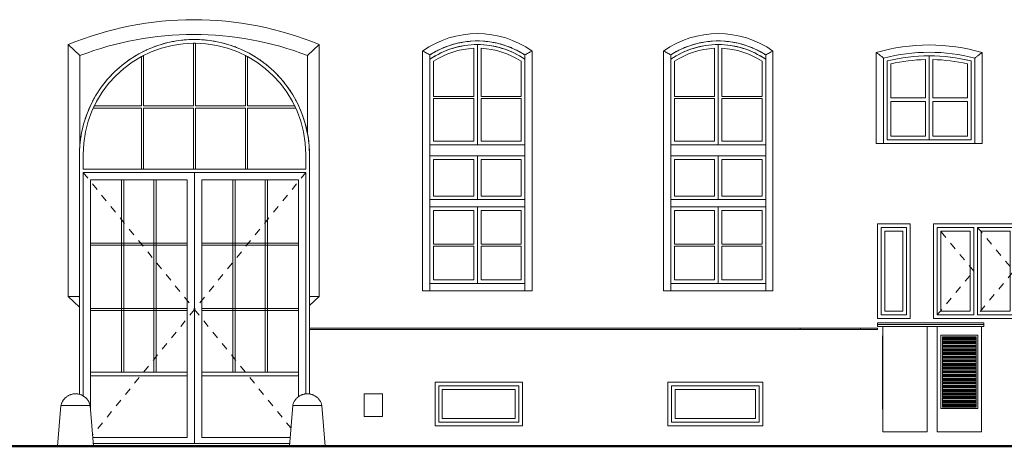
# Model space of a CAD drawing. Header units: metres. Extents: x -42 to 2, y -4.2 to 24.3.
# Tile 3 of 7: x -22.1 to -8.6, y -1 to 4.8. Entities that reach past the tile are written whole.
import ezdxf

# ---------------------------------------------------------------- set-up
doc = ezdxf.new("R2010")
doc.units = ezdxf.units.M
doc.linetypes.add('AV - Carkovana 2mm', pattern=[0.0027, 0.002, -0.0007])
doc.layers.add('AV-STAVBA', color=7, linetype='Continuous', lineweight=18)

# ---------------------------------------------------------------- blocks, each defined once
blk = doc.blocks.new('WI_1-1_sklepní_s příčlemi_s klenutým nadpražím_2x šikmý parapet_ nadpraží - 1300x600-1034807-Pohled SZ')
at = {"layer": 'AV-STAVBA'}
for p, q in [((-13.205, -0.17), (-12.005, -0.17)), ((-13.205, -0.67), (-13.205, -0.17)), ((-13.205, -0.17), (-13.205, -0.67)), ((-12.005, -0.17), (-13.205, -0.17)), ((-13.155, -0.22), (-12.055, -0.22)), ((-13.155, -0.62), (-13.155, -0.22)), ((-12.055, -0.22), (-12.055, -0.62)), ((-12.005, -0.17), (-12.005, -0.67)), ((-12.005, -0.67), (-12.005, -0.17)), ((-12.005, -0.67), (-13.205, -0.67)), ((-13.205, -0.67), (-12.005, -0.67)), ((-12.055, -0.62), (-13.155, -0.62))]:
    blk.add_line(p, q, dxfattribs=at)
blk = doc.blocks.new('WI_1-1_sklepní_s příčlemi_s klenutým nadpražím_2x šikmý parapet_ nadpraží - 1200x600-1035326-Pohled SZ')
at = {"layer": 'AV-STAVBA'}
for p, q in [((-16.395, -0.17), (-15.295, -0.17)), ((-16.395, -0.67), (-16.395, -0.17)), ((-16.395, -0.17), (-16.395, -0.67)), ((-15.295, -0.17), (-16.395, -0.17)), ((-16.345, -0.22), (-15.345, -0.22)), ((-16.345, -0.62), (-16.345, -0.22)), ((-15.345, -0.22), (-15.345, -0.62)), ((-15.295, -0.17), (-15.295, -0.67)), ((-15.295, -0.67), (-15.295, -0.17)), ((-15.295, -0.67), (-16.395, -0.67)), ((-16.395, -0.67), (-15.295, -0.67)), ((-15.345, -0.62), (-16.345, -0.62))]:
    blk.add_line(p, q, dxfattribs=at)
blk = doc.blocks.new('WI_2222_bez středního sloupku - 1400x3440-1056768-Pohled SZ')
at = {"layer": 'AV-STAVBA'}
for p, q in [((-15.915, 4.454), (-15.915, 3.793)), ((-15.865, 3.13), (-15.865, 4.505)), ((-15.865, 4.505), (-15.865, 3.13)), ((-15.815, 3.793), (-15.815, 4.454)), ((-16.465, 3.793), (-16.465, 4.277)), ((-15.265, 4.277), (-15.265, 3.793)), ((-15.915, 3.793), (-16.465, 3.793)), ((-15.265, 3.793), (-15.815, 3.793)), ((-16.465, 3.18), (-16.465, 3.768)), ((-16.465, 3.768), (-15.915, 3.768)), ((-15.915, 3.768), (-15.915, 3.18)), ((-15.815, 3.768), (-15.265, 3.768)), ((-15.815, 3.18), (-15.815, 3.768)), ((-15.265, 3.768), (-15.265, 3.18)), ((-15.215, 3.13), (-16.515, 3.13)), ((-16.515, 3.13), (-15.865, 3.13)), ((-15.915, 3.18), (-16.465, 3.18)), ((-15.865, 3.13), (-15.215, 3.13)), ((-15.265, 3.18), (-15.815, 3.18)), ((-16.515, 2.98), (-15.215, 2.98)), ((-15.865, 2.98), (-16.515, 2.98)), ((-15.865, 2.38), (-15.865, 2.98)), ((-15.215, 2.98), (-15.865, 2.98)), ((-15.865, 2.98), (-15.865, 2.38)), ((-16.465, 2.43), (-16.465, 2.93)), ((-16.465, 2.93), (-15.915, 2.93)), ((-15.915, 2.93), (-15.915, 2.43)), ((-15.815, 2.93), (-15.265, 2.93)), ((-15.815, 2.43), (-15.815, 2.93)), ((-15.265, 2.93), (-15.265, 2.43)), ((-15.915, 2.43), (-16.465, 2.43)), ((-15.265, 2.43), (-15.815, 2.43)), ((-15.215, 2.38), (-16.515, 2.38)), ((-16.515, 2.38), (-15.865, 2.38)), ((-15.865, 2.38), (-15.215, 2.38)), ((-16.515, 2.28), (-15.823, 2.28)), ((-15.865, 2.28), (-16.515, 2.28)), ((-16.465, 1.768), (-16.465, 2.23)), ((-16.465, 2.23), (-15.915, 2.23)), ((-15.915, 2.23), (-15.915, 1.768)), ((-15.215, 2.28), (-15.865, 2.28)), ((-15.865, 2.28), (-15.865, 1.23)), ((-15.865, 1.23), (-15.865, 2.28)), ((-15.823, 2.28), (-15.215, 2.28)), ((-15.815, 1.768), (-15.815, 2.23)), ((-15.815, 2.23), (-15.265, 2.23)), ((-15.265, 2.23), (-15.265, 1.768)), ((-15.915, 1.768), (-16.465, 1.768)), ((-15.265, 1.768), (-15.815, 1.768)), ((-16.465, 1.28), (-16.465, 1.743)), ((-16.465, 1.743), (-15.915, 1.743)), ((-15.915, 1.743), (-15.915, 1.28)), ((-15.815, 1.28), (-15.815, 1.743)), ((-15.815, 1.743), (-15.265, 1.743)), ((-15.265, 1.743), (-15.265, 1.28)), ((-15.896, 1.23), (-16.515, 1.23)), ((-16.515, 1.23), (-15.865, 1.23)), ((-15.915, 1.28), (-16.465, 1.28)), ((-15.215, 1.23), (-15.896, 1.23)), ((-15.865, 1.23), (-15.215, 1.23)), ((-15.265, 1.28), (-15.815, 1.28))]:
    blk.add_line(p, q, dxfattribs=at)
for radius, start, end in [(1.15, 55.5826, 124.4174), (1.15, 90, 124.4174), (1.1, 92.6053, 123.0557), (1.2, 110.5352, 113.2907), (1.2, 105.057, 107.8124), (1.2, 99.5787, 102.3342), (1.2, 94.1005, 96.856), (1.2, 88.6223, 91.3777), (1.15, 55.5826, 90), (1.1, 56.9443, 87.3947), (1.2, 83.144, 85.8995), (1.2, 77.6658, 80.4213), (1.2, 72.1876, 74.943), (1.2, 66.7093, 69.4648), (1.2, 121.4916, 122.8425), (1.2, 116.0134, 118.7689), (1.2, 61.2311, 63.9866), (1.2, 57.1575, 58.5084)]:
    blk.add_arc((-15.865, 3.355), radius, start, end, dxfattribs=at)
blk = doc.blocks.new('WI_2-1_dvojité_s příčlí_vnější klenuté nadpraží - 2000x2050-1126709-Pohled SZ')
at = {"layer": 'AV-STAVBA'}
for p, q in [((-9.675, 4.35), (-9.675, 3.2)), ((-9.675, 3.2), (-9.675, 4.35)), ((-10.25, 4.282), (-10.25, 3.2)), ((-10.25, 4.282), (-10.25, 3.2)), ((-10.2, 3.775), (-10.2, 4.242)), ((-9.725, 4.299), (-9.725, 3.775)), ((-9.625, 3.775), (-9.625, 4.299)), ((-9.15, 4.242), (-9.15, 3.775)), ((-9.1, 3.2), (-9.1, 4.282)), ((-9.1, 3.2), (-9.1, 4.282)), ((-9.725, 3.775), (-10.2, 3.775)), ((-10.2, 3.25), (-10.2, 3.725)), ((-10.2, 3.725), (-9.725, 3.725)), ((-9.725, 3.725), (-9.725, 3.25)), ((-9.15, 3.775), (-9.625, 3.775)), ((-9.625, 3.25), (-9.625, 3.725)), ((-9.625, 3.725), (-9.15, 3.725)), ((-9.15, 3.725), (-9.15, 3.25)), ((-9.725, 3.25), (-10.2, 3.25)), ((-9.15, 3.25), (-9.625, 3.25)), ((-10.25, 3.2), (-9.1, 3.2)), ((-10.25, 3.2), (-9.675, 3.2)), ((-9.675, 3.2), (-9.1, 3.2))]:
    blk.add_line(p, q, dxfattribs=at)
for radius, start, end in [(2.45, 76.4264, 103.5736), (2.45, 90, 103.5736), (2.45, 76.4264, 90), (2.4, 91.1937, 102.6356), (2.4, 77.3644, 88.8063)]:
    blk.add_arc((-9.675, 1.9), radius, start, end, dxfattribs=at)
blk = doc.blocks.new('WI_3_bez středního sloupku - 1650x1300-1131312-Pohled SZ')
at = {"layer": 'AV-STAVBA'}
for p, q in [((-9.065, 2), (-9.565, 2)), ((-9.565, 2), (-9.565, 0.8)), ((-9.565, 2), (-9.565, 0.8)), ((-9.565, 2), (-9.065, 2)), ((-9.515, 0.85), (-9.515, 1.95)), ((-9.515, 1.95), (-9.115, 1.95)), ((-9.115, 1.95), (-9.115, 0.85)), ((-9.065, 0.8), (-9.065, 2)), ((-9.065, 0.8), (-9.065, 2)), ((-8.515, 2), (-9.015, 2)), ((-9.015, 2), (-9.015, 0.8)), ((-9.015, 2), (-9.015, 0.8)), ((-9.015, 2), (-8.015, 2)), ((-8.965, 0.85), (-8.965, 1.95)), ((-8.965, 1.95), (-8.565, 1.95)), ((-8.565, 1.95), (-8.565, 0.85)), ((-8.015, 2), (-8.515, 2)), ((-8.515, 2), (-8.515, 0.8)), ((-8.515, 0.8), (-8.515, 2)), ((-8.465, 0.85), (-8.465, 1.95)), ((-8.465, 1.95), (-8.065, 1.95)), ((-8.065, 1.95), (-8.065, 0.85)), ((-8.015, 0.8), (-8.015, 2)), ((-8.015, 0.8), (-8.015, 2)), ((-9.115, 0.85), (-9.515, 0.85)), ((-8.565, 0.85), (-8.965, 0.85)), ((-8.065, 0.85), (-8.465, 0.85)), ((-9.565, 0.8), (-9.065, 0.8)), ((-9.565, 0.8), (-9.065, 0.8)), ((-9.015, 0.8), (-8.515, 0.8)), ((-9.015, 0.8), (-8.015, 0.8)), ((-8.515, 0.8), (-8.015, 0.8))]:
    blk.add_line(p, q, dxfattribs=at)
at = {"layer": 'AV-STAVBA', "linetype": 'AV - Carkovana 2mm'}
for p, q in [((-9.065, 1.4), (-9.565, 2)), ((-8.015, 2), (-9.015, 0.8)), ((-9.015, 2), (-8.015, 0.8)), ((-9.565, 0.8), (-9.065, 1.4))]:
    blk.add_line(p, q, dxfattribs=at)
blk = doc.blocks.new('WI_1 - 450x1300-1131657-Pohled SZ')
at = {"layer": 'AV-STAVBA'}
for p, q in [((-10.335, 2), (-10.335, 0.8)), ((-10.335, 2), (-9.985, 2)), ((-9.985, 2), (-10.335, 2)), ((-10.335, 2), (-10.335, 0.8)), ((-10.285, 0.85), (-10.285, 1.95)), ((-10.285, 1.95), (-10.035, 1.95)), ((-10.035, 1.95), (-10.035, 0.85)), ((-9.985, 0.8), (-9.985, 2)), ((-9.985, 0.8), (-9.985, 2)), ((-10.035, 0.85), (-10.285, 0.85)), ((-10.335, 0.8), (-9.985, 0.8)), ((-10.335, 0.8), (-9.985, 0.8))]:
    blk.add_line(p, q, dxfattribs=at)
blk = doc.blocks.new('DO_2_Ocel__členěné prosklené vrata - 1500x1970-1344151-Pohled SZ')
at = {"layer": 'AV-STAVBA'}
for p, q in [((-19.755, 4.525), (-19.755, 3.665)), ((-19.725, 3.665), (-19.725, 4.525)), ((-20.467, 4.34), (-20.467, 3.665)), ((-20.437, 3.665), (-20.437, 4.356)), ((-19.042, 4.356), (-19.042, 3.665)), ((-19.012, 3.665), (-19.012, 4.34)), ((-20.467, 3.665), (-21.112, 3.665)), ((-19.755, 3.665), (-20.437, 3.665)), ((-19.042, 3.665), (-19.725, 3.665)), ((-18.367, 3.665), (-19.012, 3.665)), ((-21.126, 3.635), (-20.467, 3.635)), ((-20.467, 3.635), (-20.467, 2.8)), ((-20.437, 2.8), (-20.437, 3.635)), ((-20.437, 3.635), (-19.755, 3.635)), ((-19.755, 3.635), (-19.755, 2.8)), ((-19.725, 2.8), (-19.725, 3.635)), ((-19.725, 3.635), (-19.042, 3.635)), ((-19.042, 3.635), (-19.042, 2.8)), ((-19.012, 2.8), (-19.012, 3.635)), ((-19.012, 3.635), (-18.353, 3.635)), ((-21.265, 2.8), (-21.265, 3)), ((-18.215, 3), (-18.215, 2.8)), ((-18.215, 2.8), (-21.265, 2.8)), ((-21.265, 2.75), (-21.265, -0.31)), ((-21.265, 2.75), (-18.215, 2.75)), ((-19.74, 2.75), (-21.265, 2.75)), ((-21.265, 2.75), (-21.265, -0.31)), ((-20.467, 2.8), (-20.437, 2.8)), ((-19.755, 2.8), (-19.725, 2.8)), ((-18.215, 2.75), (-19.74, 2.75)), ((-19.74, 2.75), (-19.74, -0.96)), ((-19.74, -0.96), (-19.74, 2.75)), ((-19.042, 2.8), (-19.012, 2.8)), ((-18.215, -0.282), (-18.215, 2.75)), ((-18.215, -0.282), (-18.215, 2.75)), ((-21.165, 2.65), (-19.84, 2.65)), ((-21.165, -0.503), (-21.165, 2.65)), ((-20.708, 2.65), (-20.738, 2.65)), ((-20.738, 2.65), (-20.738, 0.015)), ((-20.708, 0.015), (-20.708, 2.65)), ((-20.266, 2.65), (-20.296, 2.65)), ((-20.296, 2.65), (-20.296, 0.015)), ((-20.266, 0.015), (-20.266, 2.65)), ((-19.84, 2.65), (-19.84, -0.88)), ((-19.64, 2.65), (-18.315, 2.65)), ((-19.64, -0.88), (-19.64, 2.65)), ((-19.183, 2.65), (-19.213, 2.65)), ((-19.213, 2.65), (-19.213, 0.015)), ((-19.183, 0.015), (-19.183, 2.65)), ((-18.741, 2.65), (-18.771, 2.65)), ((-18.771, 2.65), (-18.771, 0.015)), ((-18.741, 0.015), (-18.741, 2.65)), ((-18.315, 2.65), (-18.315, -0.32)), ((-21.165, 1.785), (-21.165, 1.755)), ((-19.84, 1.785), (-21.165, 1.785)), ((-21.165, 1.755), (-19.84, 1.755)), ((-19.84, 1.755), (-19.84, 1.785)), ((-19.64, 1.785), (-19.64, 1.755)), ((-18.315, 1.785), (-19.64, 1.785)), ((-19.64, 1.755), (-18.315, 1.755)), ((-18.315, 1.755), (-18.315, 1.785)), ((-19.84, 0.89), (-21.165, 0.89)), ((-21.165, 0.89), (-21.165, 0.86)), ((-21.165, 0.86), (-19.84, 0.86)), ((-19.84, 0.86), (-19.84, 0.89)), ((-18.315, 0.89), (-19.64, 0.89)), ((-19.64, 0.89), (-19.64, 0.86)), ((-19.64, 0.86), (-18.315, 0.86)), ((-18.315, 0.86), (-18.315, 0.89)), ((-21.165, 0.015), (-21.165, -0.035)), ((-19.84, 0.015), (-21.165, 0.015)), ((-20.738, 0.015), (-20.708, 0.015)), ((-20.296, 0.015), (-20.266, 0.015)), ((-19.84, -0.035), (-19.84, 0.015)), ((-19.64, 0.015), (-19.64, -0.035)), ((-18.315, 0.015), (-19.64, 0.015)), ((-19.213, 0.015), (-19.183, 0.015)), ((-18.771, 0.015), (-18.741, 0.015)), ((-18.315, -0.035), (-18.315, 0.015)), ((-21.165, -0.035), (-19.84, -0.035)), ((-19.64, -0.035), (-18.315, -0.035)), ((-19.84, -0.88), (-21.134, -0.88)), ((-18.43, -0.88), (-19.64, -0.88))]:
    blk.add_line(p, q, dxfattribs=at)
at = {"layer": 'AV-STAVBA', "linetype": 'AV - Carkovana 2mm'}
for p, q in [((-21.265, 2.75), (-19.74, 0.875)), ((-18.215, 2.75), (-19.74, 0.875)), ((-19.74, 0.875), (-21.137, -0.843)), ((-19.74, 0.875), (-18.42, -0.748))]:
    blk.add_line(p, q, dxfattribs=at)
at = {"layer": 'AV-STAVBA'}
for radius, start, end in [(1.525, 0, 180), (1.575, 109.1463, 111.7877), (1.575, 104.0683, 106.7087), (1.575, 98.9899, 101.6303), (1.575, 93.9111, 96.5522), (1.575, 88.8318, 91.4745), (1.525, 89.4364, 90.5636), (1.575, 83.7518, 86.397), (1.575, 78.6711, 81.3198), (1.575, 73.6317, 76.2429), (1.575, 68.5066, 71.1661), (1.575, 119.3013, 121.9473), (1.525, 117.218, 118.4929), (1.575, 114.224, 116.8671), (1.575, 63.4223, 66.0895), (1.525, 61.5071, 62.782), (1.575, 58.336, 61.013), (1.575, 129.4554, 132.1101), (1.575, 124.3785, 127.0282), (1.575, 53.2472, 55.9367), (1.575, 48.1547, 50.8605), (1.575, 134.5321, 137.1933), (1.575, 43.1099, 45.7844), (1.575, 139.6087, 142.278), (1.575, 37.952, 40.7085), (1.575, 32.8345, 35.6326), (1.575, 149.7614, 152.4545), (1.575, 144.6851, 147.3649), (1.575, 27.6954, 30.5568), (1.575, 154.8376, 157.548), (1.525, 154.1469, 155.3929), (1.525, 24.6071, 25.8531), (1.575, 22.5129, 25.4811), (1.575, 159.9136, 162.6471), (1.575, 17.2205, 20.4054), (1.575, 164.9896, 167.7548), (1.575, 11.4774, 15.3299), (1.575, 170.0654, 172.8764), (1.575, 5.7005, 10.2543), (1.575, 175.1412, 180), (1.575, 360, 4.5713)]:
    blk.add_arc((-19.74, 3), radius, start, end, dxfattribs=at)
blk = doc.blocks.new('SFR_Trám_obdelník - 550x1100-1392536-Pohled SZ')
at = {"layer": 'AV-STAVBA'}
blk.add_line((-20.956, 4), (-20.955, 4), dxfattribs=at)
blk = doc.blocks.new('SFR_IPE - IPE 220-1695066-Pohled SZ')
at = {"layer": 'AV-STAVBA'}
blk.add_line((-15.866, 4.554), (-15.866, 4.555), dxfattribs=at)
blk = doc.blocks.new('GM_WB_VZT žaluzie - 300x1000-1691080-Pohled SZ')
at = {"layer": 'AV-STAVBA'}
for p, q in [((-10.312, 0.512), (-10.317, 0.512)), ((-10.317, 0.512), (-10.317, -0.492)), ((-10.312, -0.492), (-10.317, -0.492))]:
    blk.add_line(p, q, dxfattribs=at)
blk = doc.blocks.new('GM_WB_VZT žaluzie - 500x1000-1691712-Pohled SZ')
at = {"layer": 'AV-STAVBA'}
for p, q in [((-9.514, 0.522), (-9.01, 0.522)), ((-9.514, 0.522), (-9.514, -0.482)), ((-9.03, 0.502), (-9.494, 0.502)), ((-9.494, 0.502), (-9.494, -0.462)), ((-9.03, 0.489), (-9.494, 0.489)), ((-9.03, 0.478), (-9.494, 0.478)), ((-9.03, 0.468), (-9.494, 0.468)), ((-9.494, 0.458), (-9.03, 0.458)), ((-9.03, 0.439), (-9.494, 0.439)), ((-9.03, 0.428), (-9.494, 0.428)), ((-9.03, 0.417), (-9.494, 0.417)), ((-9.494, 0.407), (-9.03, 0.407)), ((-9.03, -0.462), (-9.03, 0.502)), ((-9.01, 0.522), (-9.01, -0.482)), ((-9.03, 0.388), (-9.494, 0.388)), ((-9.03, 0.377), (-9.494, 0.377)), ((-9.03, 0.367), (-9.494, 0.367)), ((-9.494, 0.357), (-9.03, 0.357)), ((-9.03, 0.338), (-9.494, 0.338)), ((-9.03, 0.327), (-9.494, 0.327)), ((-9.03, 0.317), (-9.494, 0.317)), ((-9.494, 0.307), (-9.03, 0.307)), ((-9.03, 0.288), (-9.494, 0.288)), ((-9.03, 0.277), (-9.494, 0.277)), ((-9.03, 0.266), (-9.494, 0.266)), ((-9.494, 0.256), (-9.03, 0.256)), ((-9.03, 0.237), (-9.494, 0.237)), ((-9.03, 0.226), (-9.494, 0.226)), ((-9.03, 0.216), (-9.494, 0.216)), ((-9.494, 0.206), (-9.03, 0.206)), ((-9.03, 0.187), (-9.494, 0.187)), ((-9.03, 0.176), (-9.494, 0.176)), ((-9.03, 0.166), (-9.494, 0.166)), ((-9.494, 0.156), (-9.03, 0.156)), ((-9.03, 0.137), (-9.494, 0.137)), ((-9.03, 0.126), (-9.494, 0.126)), ((-9.03, 0.115), (-9.494, 0.115)), ((-9.494, 0.105), (-9.03, 0.105)), ((-9.03, 0.086), (-9.494, 0.086)), ((-9.03, 0.075), (-9.494, 0.075)), ((-9.03, 0.065), (-9.494, 0.065)), ((-9.494, 0.055), (-9.03, 0.055)), ((-9.03, 0.036), (-9.494, 0.036)), ((-9.03, 0.025), (-9.494, 0.025)), ((-9.03, 0.015), (-9.494, 0.015)), ((-9.494, 0.005), (-9.03, 0.005)), ((-9.03, -0.014), (-9.494, -0.014)), ((-9.03, -0.025), (-9.494, -0.025)), ((-9.03, -0.035), (-9.494, -0.035)), ((-9.494, -0.045), (-9.03, -0.045)), ((-9.03, -0.064), (-9.494, -0.064)), ((-9.03, -0.075), (-9.494, -0.075)), ((-9.03, -0.086), (-9.494, -0.086)), ((-9.494, -0.096), (-9.03, -0.096)), ((-9.03, -0.115), (-9.494, -0.115)), ((-9.03, -0.126), (-9.494, -0.126)), ((-9.03, -0.136), (-9.494, -0.136)), ((-9.494, -0.146), (-9.03, -0.146)), ((-9.03, -0.165), (-9.494, -0.165)), ((-9.03, -0.176), (-9.494, -0.176)), ((-9.03, -0.186), (-9.494, -0.186)), ((-9.494, -0.196), (-9.03, -0.196)), ((-9.03, -0.215), (-9.494, -0.215)), ((-9.03, -0.226), (-9.494, -0.226)), ((-9.03, -0.237), (-9.494, -0.237)), ((-9.494, -0.247), (-9.03, -0.247)), ((-9.03, -0.266), (-9.494, -0.266)), ((-9.03, -0.277), (-9.494, -0.277)), ((-9.03, -0.287), (-9.494, -0.287)), ((-9.494, -0.297), (-9.03, -0.297)), ((-9.03, -0.316), (-9.494, -0.316)), ((-9.03, -0.327), (-9.494, -0.327)), ((-9.03, -0.337), (-9.494, -0.337)), ((-9.494, -0.347), (-9.03, -0.347)), ((-9.03, -0.366), (-9.494, -0.366)), ((-9.03, -0.377), (-9.494, -0.377)), ((-9.03, -0.388), (-9.494, -0.388)), ((-9.494, -0.398), (-9.03, -0.398)), ((-9.01, -0.482), (-9.514, -0.482)), ((-9.03, -0.417), (-9.494, -0.417)), ((-9.03, -0.428), (-9.494, -0.428)), ((-9.03, -0.438), (-9.494, -0.438)), ((-9.494, -0.448), (-9.03, -0.448)), ((-9.494, -0.462), (-9.03, -0.462))]:
    blk.add_line(p, q, dxfattribs=at)

msp = doc.modelspace()

# ---------------------------------------------------------------- linework, layer by layer
at = {"layer": 'AV-STAVBA'}
for p, q in [((-21.47, 1.055), (-21.47, 4.505)), ((-21.31, 4.355), (-21.47, 4.505)), ((-18.03, 4.505), (-18.19, 4.355)), ((-18.03, 4.505), (-18.03, 1.055)), ((-21.31, 4.355), (-21.31, 3.125)), ((-18.19, 3.28), (-18.19, 4.355)), ((-16.615, 1.13), (-16.615, 4.417)), ((-16.515, 4.364), (-16.515, 1.13)), ((-15.215, 1.13), (-15.215, 4.364)), ((-15.115, 4.417), (-15.115, 1.13)), ((-13.315, 1.13), (-13.315, 4.417)), ((-13.215, 4.364), (-13.215, 1.13)), ((-11.915, 1.13), (-11.915, 4.364)), ((-11.815, 4.417), (-11.815, 1.13)), ((-10.4, 3.15), (-10.4, 4.397)), ((-10.3, 4.321), (-10.3, 3.15)), ((-9.05, 3.15), (-9.05, 4.321)), ((-8.95, 4.397), (-8.95, 3.15)), ((-8.95, 3.15), (-10.4, 3.15)), ((-21.315, -0.288), (-21.315, 3)), ((-18.165, 3), (-18.165, -0.283)), ((-10.385, 0.75), (-10.385, 2.05)), ((-10.385, 2.05), (-9.935, 2.05)), ((-9.935, 2.05), (-9.935, 0.75)), ((-9.615, 0.75), (-9.615, 2.05)), ((-9.615, 2.05), (-7.965, 2.05)), ((-15.115, 1.13), (-16.615, 1.13)), ((-11.815, 1.13), (-13.315, 1.13)), ((-21.315, 0.909), (-21.47, 1.055)), ((-21.315, 1.055), (-21.47, 1.055)), ((-18.03, 1.055), (-18.165, 0.928)), ((-18.165, 1.055), (-18.03, 1.055)), ((-9.935, 0.75), (-10.385, 0.75)), ((-10.385, 0.64), (-10.385, 0.69)), ((-10.385, 0.69), (-8.925, 0.69)), ((-7.997, 0.75), (-9.615, 0.75)), ((-8.925, 0.64), (-8.925, 0.69)), ((-18.165, 0.62), (-10.385, 0.62)), ((-10.385, 0.6), (-18.165, 0.6)), ((-11.445, 0.6), (-11.445, 0.62)), ((-10.615, 0.62), (-10.615, 0.6)), ((-8.925, 0.67), (-10.385, 0.67)), ((-10.385, 0.64), (-8.925, 0.64)), ((-10.385, 0.62), (-10.385, 0.6)), ((-10.312, 0.64), (-10.312, -0.8)), ((-9.702, 0.64), (-9.702, -0.8)), ((-9.567, 0.64), (-9.567, -0.8)), ((-8.957, 0.64), (-8.957, -0.8)), ((-16.445, -0.72), (-16.445, -0.12)), ((-16.445, -0.12), (-15.245, -0.12)), ((-15.245, -0.12), (-15.245, -0.72)), ((-13.255, -0.72), (-13.255, -0.12)), ((-13.255, -0.12), (-11.955, -0.12)), ((-11.955, -0.12), (-11.955, -0.72)), ((-17.415, -0.279), (-17.415, -0.593)), ((-17.165, -0.279), (-17.415, -0.279)), ((-17.165, -0.593), (-17.165, -0.279)), ((-21.57, -0.441), (-21.615, -1)), ((-21.17, -0.441), (-21.57, -0.441)), ((-21.125, -1), (-21.17, -0.441)), ((-18.395, -0.441), (-18.44, -1)), ((-17.995, -0.441), (-18.395, -0.441)), ((-17.95, -1), (-17.995, -0.441)), ((-17.415, -0.593), (-17.165, -0.593)), ((-15.245, -0.72), (-16.445, -0.72)), ((-11.955, -0.72), (-13.255, -0.72)), ((-10.312, -0.8), (-9.702, -0.8)), ((-9.567, -0.8), (-8.957, -0.8)), ((-18.437, -0.96), (-21.128, -0.96))]:
    msp.add_line(p, q, dxfattribs=at)
at = {"layer": 'AV-STAVBA', "lineweight": 50}
msp.add_line((-6.096, -1), (-42.006, -1), dxfattribs=at)
at = {"layer": 'AV-STAVBA', "flags": 128}
for points in [[(-18.19, 3.28), (-18.176, 3.187), (-18.168, 3.094), (-18.165, 3)], [(-21.315, 3), (-21.314, 3.063), (-21.31, 3.125)], [(-21.57, -0.441), (-21.568, -0.433), (-21.566, -0.425), (-21.563, -0.418), (-21.56, -0.41), (-21.557, -0.402), (-21.554, -0.395), (-21.55, -0.388), (-21.546, -0.38), (-21.542, -0.373), (-21.537, -0.367), (-21.532, -0.36), (-21.527, -0.354), (-21.522, -0.348), (-21.516, -0.342), (-21.51, -0.336), (-21.504, -0.33), (-21.498, -0.325), (-21.491, -0.32), (-21.485, -0.315), (-21.478, -0.311), (-21.471, -0.307), (-21.464, -0.303), (-21.456, -0.299), (-21.449, -0.296), (-21.441, -0.293), (-21.434, -0.29), (-21.426, -0.288), (-21.418, -0.286), (-21.41, -0.284), (-21.402, -0.283), (-21.394, -0.281), (-21.385, -0.281), (-21.377, -0.28), (-21.37, -0.28)], [(-21.37, -0.28), (-21.362, -0.28), (-21.353, -0.281), (-21.345, -0.281), (-21.337, -0.283), (-21.329, -0.284), (-21.321, -0.286), (-21.313, -0.288), (-21.305, -0.29), (-21.298, -0.293), (-21.29, -0.296), (-21.283, -0.299), (-21.275, -0.303), (-21.268, -0.307), (-21.261, -0.311), (-21.254, -0.316), (-21.248, -0.321), (-21.241, -0.326), (-21.235, -0.331), (-21.229, -0.336), (-21.223, -0.342), (-21.217, -0.348), (-21.212, -0.354), (-21.207, -0.361), (-21.202, -0.367), (-21.198, -0.374), (-21.193, -0.381), (-21.189, -0.388), (-21.186, -0.396), (-21.182, -0.403), (-21.179, -0.411), (-21.176, -0.418), (-21.174, -0.426), (-21.172, -0.434), (-21.17, -0.441)], [(-18.395, -0.441), (-18.393, -0.433), (-18.391, -0.425), (-18.388, -0.418), (-18.385, -0.41), (-18.382, -0.402), (-18.379, -0.395), (-18.375, -0.388), (-18.371, -0.38), (-18.367, -0.373), (-18.362, -0.367), (-18.357, -0.36), (-18.352, -0.354), (-18.347, -0.348), (-18.341, -0.342), (-18.335, -0.336), (-18.329, -0.33), (-18.323, -0.325), (-18.316, -0.32), (-18.31, -0.315), (-18.303, -0.311), (-18.296, -0.307), (-18.289, -0.303), (-18.281, -0.299), (-18.274, -0.296), (-18.266, -0.293), (-18.259, -0.29), (-18.251, -0.288), (-18.243, -0.286), (-18.235, -0.284), (-18.227, -0.283), (-18.219, -0.281), (-18.21, -0.281), (-18.202, -0.28), (-18.195, -0.28)], [(-18.195, -0.28), (-18.187, -0.28), (-18.178, -0.281), (-18.17, -0.281), (-18.162, -0.283), (-18.154, -0.284), (-18.146, -0.286), (-18.138, -0.288), (-18.13, -0.29), (-18.123, -0.293), (-18.115, -0.296), (-18.108, -0.299), (-18.1, -0.303), (-18.093, -0.307), (-18.086, -0.311), (-18.079, -0.316), (-18.073, -0.321), (-18.066, -0.326), (-18.06, -0.331), (-18.054, -0.336), (-18.048, -0.342), (-18.042, -0.348), (-18.037, -0.354), (-18.032, -0.361), (-18.027, -0.367), (-18.023, -0.374), (-18.018, -0.381), (-18.014, -0.388), (-18.011, -0.396), (-18.007, -0.403), (-18.004, -0.411), (-18.001, -0.418), (-17.999, -0.426), (-17.997, -0.434), (-17.995, -0.441)]]:
    msp.add_lwpolyline(points, dxfattribs=at)
at = {"layer": 'AV-STAVBA'}
for centre, radius, start, end in [((-19.75, 0.346), 4.5, 67.5286, 112.4714), ((-19.75, 0.294), 4.35, 68.9845, 111.0155), ((-15.865, 3.355), 1.3, 54.7656, 125.2344), ((-12.565, 3.355), 1.3, 54.7656, 125.2344), ((-19.74, 3), 1.575, 10.2222, 175.4334), ((-15.865, 3.355), 1.2, 57.2028, 122.7972), ((-12.565, 3.355), 1.2, 57.2028, 122.7972), ((-9.675, 1.9), 2.6, 73.8086, 106.1914), ((-9.675, 1.9), 2.5, 75.5225, 104.4775)]:
    msp.add_arc(centre, radius, start, end, dxfattribs=at)
for points in [[(-16.515, 4.364), (-16.531, 4.373), (-16.565, 4.391), (-16.598, 4.409), (-16.615, 4.417)], [(-15.115, 4.417), (-15.132, 4.409), (-15.165, 4.391), (-15.198, 4.373), (-15.215, 4.364)], [(-13.215, 4.364), (-13.231, 4.373), (-13.265, 4.391), (-13.298, 4.409), (-13.315, 4.417)], [(-11.815, 4.417), (-11.832, 4.409), (-11.865, 4.391), (-11.898, 4.373), (-11.915, 4.364)], [(-10.4, 4.397), (-10.389, 4.388), (-10.366, 4.372), (-10.333, 4.346), (-10.311, 4.329), (-10.3, 4.321)], [(-8.95, 4.397), (-8.961, 4.388), (-8.983, 4.372), (-9.017, 4.346), (-9.039, 4.329), (-9.05, 4.321)]]:
    msp.add_open_spline(points, degree=3, dxfattribs=at)

# ---------------------------------------------------------------- block references
at = {"layer": 'AV-STAVBA', "linetype": 'AV - Carkovana 2mm'}
for name in ['DO_2_Ocel__členěné prosklené vrata - 1500x1970-1344151-Pohled SZ', 'WI_3_bez středního sloupku - 1650x1300-1131312-Pohled SZ']:
    msp.add_blockref(name, (0, 0), dxfattribs=at)
at = {"layer": 'AV-STAVBA'}
for name, p in [('WI_2222_bez středního sloupku - 1400x3440-1056768-Pohled SZ', (0, 0)), ('SFR_IPE - IPE 220-1695066-Pohled SZ', (0, 0)), ('WI_2222_bez středního sloupku - 1400x3440-1056768-Pohled SZ', (3.3, 0)), ('WI_2-1_dvojité_s příčlí_vnější klenuté nadpraží - 2000x2050-1126709-Pohled SZ', (0, 0)), ('SFR_Trám_obdelník - 550x1100-1392536-Pohled SZ', (0, 0)), ('WI_1 - 450x1300-1131657-Pohled SZ', (0, 0)), ('GM_WB_VZT žaluzie - 300x1000-1691080-Pohled SZ', (0, 0)), ('GM_WB_VZT žaluzie - 500x1000-1691712-Pohled SZ', (0, 0)), ('WI_1-1_sklepní_s příčlemi_s klenutým nadpražím_2x šikmý parapet_ nadpraží - 1200x600-1035326-Pohled SZ', (0, 0)), ('WI_1-1_sklepní_s příčlemi_s klenutým nadpražím_2x šikmý parapet_ nadpraží - 1300x600-1034807-Pohled SZ', (0, 0))]:
    msp.add_blockref(name, p, dxfattribs=at)

doc.saveas('drawing.dxf')
